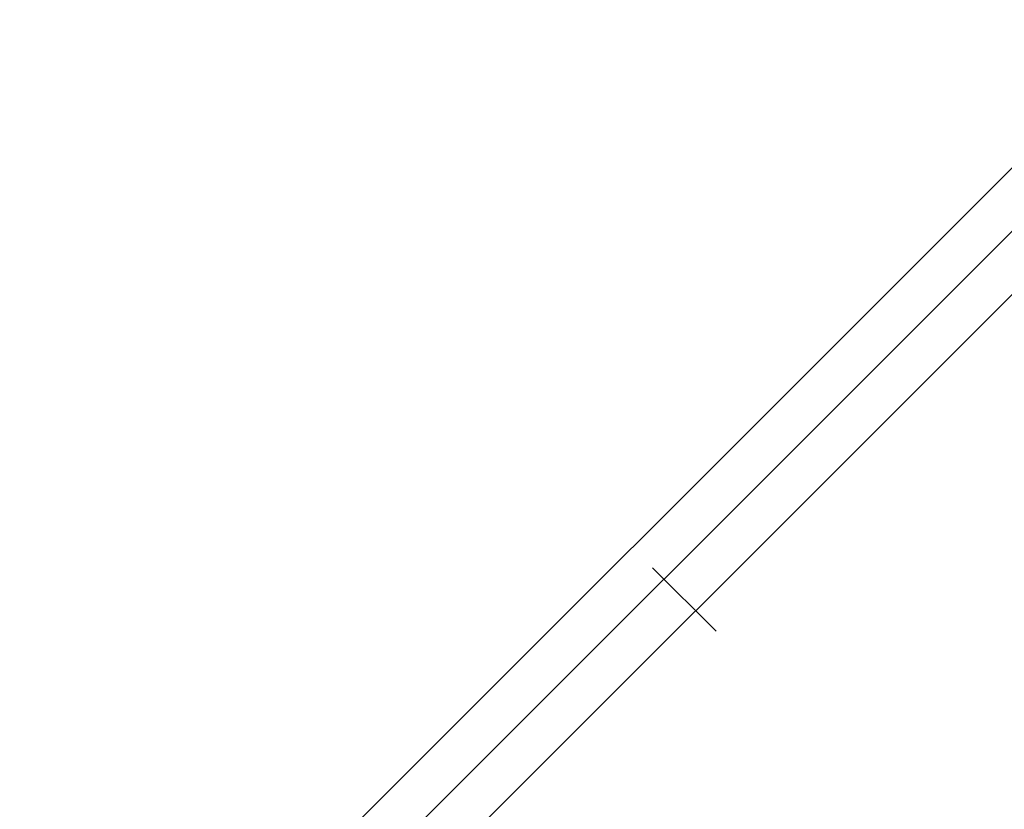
# Model space of a CAD drawing. Header units: millimetres. Extents: x -630 to 192, y -7 to 1615.
# Tile 232 of 249: x 137 to 153, y 1601 to 1614. Entities that reach past the tile are written whole.
import ezdxf

# ---------------------------------------------------------------- set-up
doc = ezdxf.new("R2010")
doc.units = ezdxf.units.MM
doc.header["$MEASUREMENT"] = 0
doc.layers.add('OVIDIO 160x80x72h', color=7, linetype='Continuous')

msp = doc.modelspace()

# ---------------------------------------------------------------- linework, layer by layer
at = {"layer": 'OVIDIO 160x80x72h', "extrusion": (8.00279e-07, 8.00276e-07, 1)}
for points in [[(138.23, 1596.468), (155.899, 1614.137)], [(155.899, 1614.137), (138.23, 1596.468)]]:
    msp.add_lwpolyline(points, dxfattribs=at)
at = {"layer": 'OVIDIO 160x80x72h'}
msp.add_lwpolyline([(138.761, 1595.938), (156.431, 1613.608)], dxfattribs=at)
at = {"layer": 'OVIDIO 160x80x72h', "extrusion": (0.000405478, 0.000405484, 1)}
for points in [[(156.963, 1613.079), (139.291, 1595.407)], [(139.291, 1595.407), (156.963, 1613.079)]]:
    msp.add_lwpolyline(points, dxfattribs=at)
at = {"layer": 'OVIDIO 160x80x72h', "extrusion": (0.015219, -0.015219, 0.999768)}
msp.add_lwpolyline([(148.115, 1604.093), (147.054, 1605.153)], dxfattribs=at)
at = {"layer": 'OVIDIO 160x80x72h', "extrusion": (0, 1, 0)}
for points in [[(-165.568, 719.826), (219.111, 719.826)], [(219.111, 717.577), (-165.189, 717.577)], [(-165.189, 717.577), (219.111, 717.577)], [(-165.57, 719.481), (219.111, 719.481)], [(219.111, 719.866), (-165.568, 719.866)], [(219.111, 721.366), (-165.568, 721.366)], [(-165.568, 719.866), (219.111, 719.866)], [(-165.568, 721.366), (219.111, 721.366)]]:
    msp.add_lwpolyline(points, dxfattribs=at)
at = {"layer": 'OVIDIO 160x80x72h', "extrusion": (-0.265507, 0.881208, -0.391124)}
for points in [[(-576.617, 1184.86), (-622.237, 1244.08)], [(-622.237, 1244.08), (-576.617, 1184.86)]]:
    msp.add_lwpolyline(points, dxfattribs=at)
at = {"layer": 'OVIDIO 160x80x72h', "extrusion": (-0.202852, -0.108979, 0.973126)}
for points in [[(-1333.541, 1044.89), (-1333.541, 884.234)], [(-1333.541, 884.234), (-1333.541, 1044.89)], [(-1333.245, 1044.89), (-1333.245, 884.234)], [(-1332.95, 884.234), (-1332.95, 1044.89)], [(-1332.95, 1044.89), (-1332.95, 884.234)]]:
    msp.add_lwpolyline(points, dxfattribs=at)
at = {"layer": 'OVIDIO 160x80x72h', "extrusion": (-0.26556, 0.881185, -0.391139)}
for points in [[(-623.054, 1243.551), (-576.733, 1183.433)], [(-576.733, 1183.433), (-623.054, 1243.551)]]:
    msp.add_lwpolyline(points, dxfattribs=at)
at = {"layer": 'OVIDIO 160x80x72h', "extrusion": (-7.53877e-07, 1, 0)}
for points in [[(219.11, 718.92), (-165.19, 718.919)], [(-165.19, 718.919), (219.11, 718.92)]]:
    msp.add_lwpolyline(points, dxfattribs=at)

doc.saveas('drawing.dxf')
